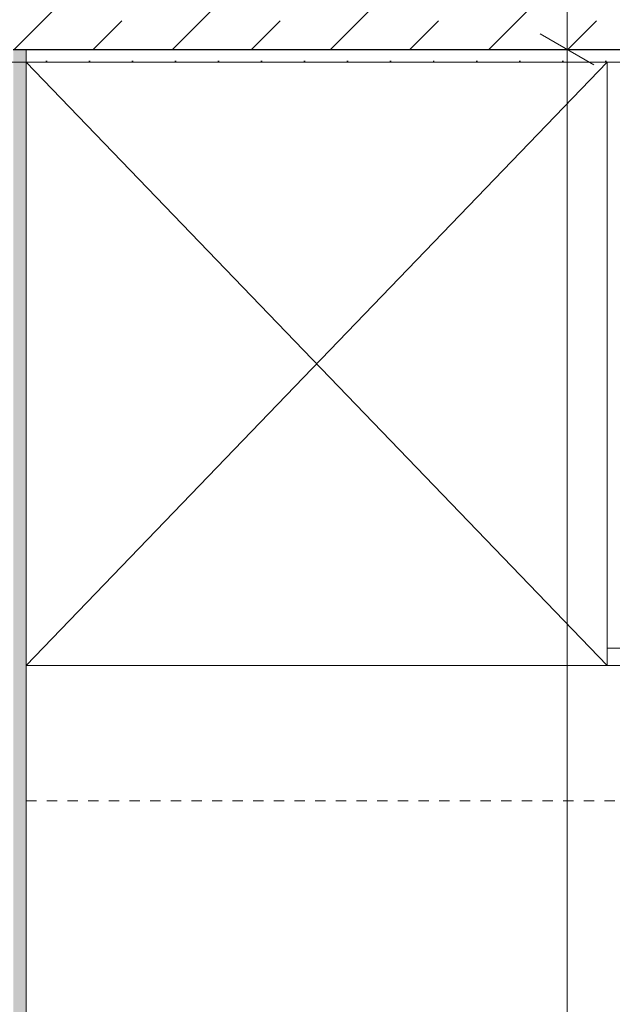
# Model space of a CAD drawing. Extents: x 100 to 2982, y 37 to 2050.
# Tile 30 of 130: x 666 to 734, y 1070 to 1184. Entities that reach past the tile are written whole.
import ezdxf
from ezdxf.xclip import XClip

# ---------------------------------------------------------------- set-up
doc = ezdxf.new("R2010")
doc.units = 0
doc.header["$MEASUREMENT"] = 0
doc.header["$XCLIPFRAME"] = 0
doc.linetypes.add('Przerywana krótka', pattern=[12, 6, -6])
for name, color, linetype in [('299-A Wymiary Opisy', 7, 'Continuous'), ('330-W Wyposażenie', 7, 'Continuous'), ('420-K Ściany', 7, 'Continuous'), ('820-G Rysunki Obrazki', 7, 'Continuous'), ('OPIS_NPS_OKRĄG', 7, 'Continuous')]:
    doc.layers.add(name, color=color, linetype=linetype)
pattern_1 = [(0, (-18316.349, -206.5255), (0, 8.660254), [0, -5]), (0, (-18313.849, -202.195), (0, 8.660254), [0, -5])]

# ---------------------------------------------------------------- blocks, each defined once
blk = doc.blocks.new('Rysunek_1_1', base_point=(-18316.35, -206.53))
at = {"layer": '420-K Ściany', "linetype": 'Continuous', "lineweight": 5}
h = blk.add_hatch(dxfattribs=at)
h.set_pattern_fill('Beton_zbrojony_0001', color=170, style=0, pattern_type=2)
h.set_pattern_definition([(45, (-18316.349, -206.526), (-9.192388, 9.192388), []), (45, (-18320.945, -201.929), (-9.192388, 9.192388), [9.75, -3.25])])
h.paths.add_polyline_path([(664.8, 1180.51), (964.8, 1180.51), (964.8, 1204.51), (664.8, 1204.51)])
h = blk.add_hatch(dxfattribs=at)
h.set_pattern_fill('Tynk_0001', color=180, style=0, pattern_type=2)
h.set_pattern_definition(pattern_1)
h.paths.add_polyline_path([(640.8, 1179.01), (964.8, 1179.01), (964.8, 1180.51), (640.8, 1180.51)])
h = blk.add_hatch(dxfattribs=at)
h.set_pattern_fill('Tynk_0001', color=180, style=0, pattern_type=2)
h.set_pattern_definition(pattern_1)
h.paths.add_polyline_path([(666.3, 621.01), (666.3, 1180.51), (664.8, 1180.51), (664.8, 621.01)])
at = {"layer": '299-A Wymiary Opisy', "color": 85, "linetype": 'Continuous', "lineweight": 13, "ltscale": 0.2}
for p, q in [((729.15, 1180.51), (729.15, 1204.51)), ((733.84, 1180.51), (724.47, 1180.51)), ((729.15, 619.51), (729.15, 1180.51))]:
    blk.add_line(p, q, dxfattribs=at)
at = {"layer": '299-A Wymiary Opisy', "color": 45, "linetype": 'Continuous', "lineweight": 15, "ltscale": 0.2}
blk.add_line((726.03, 1182.31), (732.28, 1178.7), dxfattribs=at)
at = {"layer": '330-W Wyposażenie', "color": 4, "linetype": 'Continuous', "lineweight": 13, "ltscale": 0.2}
for p, q in [((733.8, 1179.01), (666.3, 1109.01)), ((666.3, 1179.01), (733.8, 1109.01)), ((883.8, 1111.01), (733.8, 1111.01))]:
    blk.add_line(p, q, dxfattribs=at)
at = {"layer": '330-W Wyposażenie', "color": 4, "linetype": 'Continuous', "lineweight": 13, "ltscale": 0.2, "flags": 128}
for points in [[(666.3, 1179.01), (733.8, 1179.01), (733.8, 1109.01), (666.3, 1109.01)], [(883.8, 1109.01), (733.8, 1109.01), (733.8, 1179.01), (883.8, 1179.01)]]:
    blk.add_lwpolyline(points, close=True, dxfattribs=at)
at = {"layer": '420-K Ściany', "color": 27, "linetype": 'Continuous', "lineweight": 25, "ltscale": 0.2}
blk.add_line((664.8, 1180.51), (964.8, 1180.51), dxfattribs=at)
at = {"layer": '420-K Ściany', "color": 47, "linetype": 'Continuous', "lineweight": 15, "ltscale": 0.2, "flags": 128}
for points in [[(664.8, 1180.51), (666.3, 1180.51)], [(666.3, 621.01), (666.3, 1180.51)], [(640.8, 1179.01), (964.8, 1179.01)]]:
    blk.add_lwpolyline(points, dxfattribs=at)
at = {"layer": 'OPIS_NPS_OKRĄG', "color": 78, "linetype": 'Przerywana krótka', "lineweight": 13, "ltscale": 0.2}
blk.add_line((666.3, 1093.27), (951.3, 1093.27), dxfattribs=at)

msp = doc.modelspace()

# ---------------------------------------------------------------- block references
at = {"layer": '820-G Rysunki Obrazki', "color": 65, "linetype": 'Continuous', "lineweight": 13, "ltscale": 0.2}
ref = msp.add_blockref('Rysunek_1_1', (-18316.35, -206.53), dxfattribs=at)
XClip(ref).set_block_clipping_path([(244.527027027, 75.2081975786), (2570.9054054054, 2024.1891891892)])

doc.saveas('drawing.dxf')
